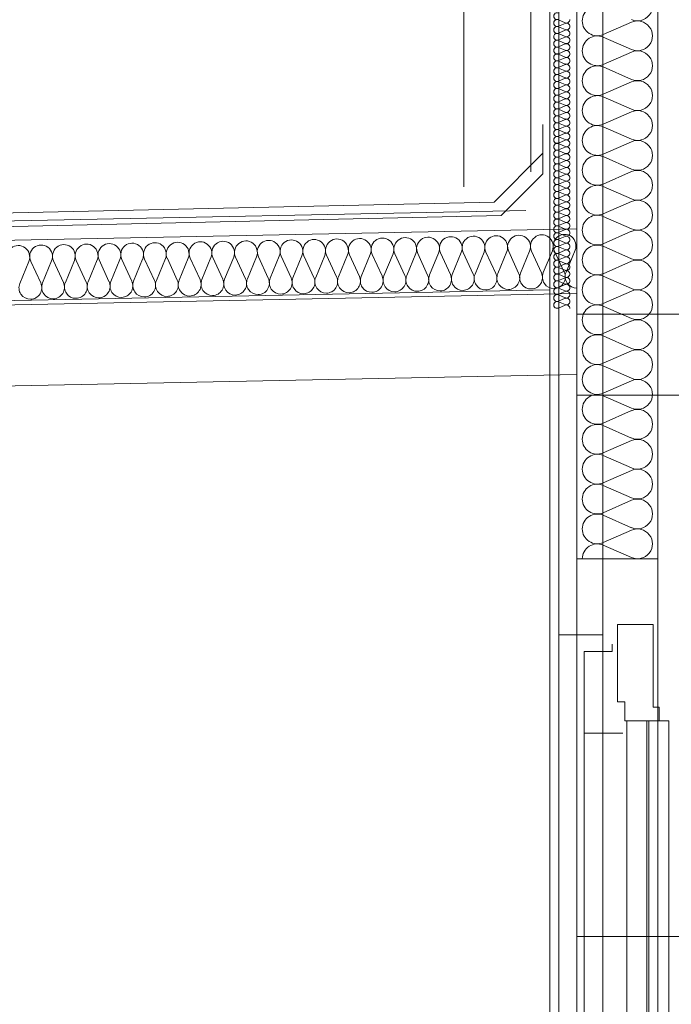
# Model space of a CAD drawing. Header units: millimetres. Extents: x 204754 to 495640, y -178579 to -98814.
# Tile 131 of 179: x 348918 to 350127, y -136709 to -134884. Entities that reach past the tile are written whole.
import ezdxf

# ---------------------------------------------------------------- set-up
doc = ezdxf.new("R2010")
doc.units = ezdxf.units.MM
doc.header["$MEASUREMENT"] = 0
doc.layers.get('0').update_dxf_attribs({"color": 252, "lineweight": 5})
for name, color, linetype, lineweight in [('Nowe_320-W Umeblowanie_Nr_pióra__103', 252, 'Continuous', 5), ('Nowe_320-W Umeblowanie_Nr_pióra__181', 252, 'Continuous', 5), ('Nowe_820-G Rysunki Obrazki_Nr_pióra__1', 252, 'Continuous', 5), ('Nowe_820-G Rysunki Obrazki_Nr_pióra__27', 252, 'Continuous', 5), ('Nowe_820-G Rysunki Obrazki_Nr_pióra__7', 252, 'Continuous', 5), ('Nowe_Nowe_220(1)-A Ściany zewnętrzne_Nr_pióra__143', 252, 'Continuous', 5), ('Nowe_Nowe_220(1)-A Ściany zewnętrzne_Nr_pióra__23', 252, 'Continuous', 5), ('Nowe_Nowe_220(1)-A Ściany zewnętrzne_Nr_pióra__83', 252, 'Continuous', 5)]:
    doc.layers.add(name, color=color, linetype=linetype, lineweight=lineweight)
doc.linetypes.add('HYDROIZOLACJA  1_100', pattern='A,0,[2,Zamkowa 6 - zamienny - PODKĹ\x81ADY DLA BRANĹ»YSTĂ“W1.Shx,S=2.777778,R=0,X=0,Y=0],-350,0', length=350)

# ---------------------------------------------------------------- blocks, each defined once
blk = doc.blocks.new('podkład 20251118')
at = {"layer": 'Nowe_320-W Umeblowanie_Nr_pióra__103', "color": 252, "linetype": 'Continuous', "lineweight": 5}
for p, q in [((350000.2, -134911.5), (350052.8, -134888.5)), ((350052.8, -134939.2), (350000.2, -134916.2)), ((350000.2, -134966.9), (350052.8, -134943.9)), ((350052.8, -134994.6), (350000.2, -134971.6)), ((350000.2, -135022.3), (350052.8, -134999.3)), ((350052.8, -135050), (350000.2, -135027)), ((350000.2, -135077.7), (350052.8, -135054.7)), ((350052.8, -135105.4), (350000.2, -135082.4)), ((350000.2, -135133.2), (350052.8, -135110.1)), ((350052.8, -135160.9), (350000.2, -135137.8)), ((350000.2, -135188.6), (350052.8, -135165.5)), ((350052.8, -135216.3), (350000.2, -135193.2)), ((350000.2, -135244), (350052.8, -135220.9)), ((350052.8, -135271.7), (350000.2, -135248.6)), ((350000.2, -135299.4), (350052.8, -135276.3)), ((349652.6, -135317.4), (349635.8, -135358.1)), ((349674.5, -135357.3), (349656.1, -135317.3)), ((349694.8, -135316.5), (349678.1, -135357.2)), ((349716.7, -135356.5), (349698.3, -135316.4)), ((349737, -135315.6), (349720.3, -135356.4)), ((349758.9, -135355.6), (349740.6, -135315.6)), ((349779.2, -135314.8), (349762.5, -135355.5)), ((349801.2, -135354.7), (349782.8, -135314.7)), ((349821.4, -135313.9), (349804.7, -135354.7)), ((349843.4, -135353.9), (349825, -135313.8)), ((349863.7, -135313), (349846.9, -135353.8)), ((349885.6, -135353), (349867.2, -135313)), ((349905.9, -135312.2), (349889.1, -135352.9)), ((349927.8, -135352.1), (349909.4, -135312.1)), ((349948.1, -135311.3), (349931.3, -135352.1)), ((350052.8, -135327.1), (350000.2, -135304)), ((348934.9, -135332), (348918.2, -135372.8)), ((348956.9, -135372), (348938.5, -135332)), ((348977.1, -135331.2), (348960.4, -135371.9)), ((348999.1, -135371.1), (348980.7, -135331.1)), ((349019.4, -135330.3), (349002.6, -135371.1)), ((349041.3, -135370.3), (349022.9, -135330.2)), ((349061.6, -135329.4), (349044.8, -135370.2)), ((349083.5, -135369.4), (349065.1, -135329.4)), ((349103.8, -135328.6), (349087.1, -135369.3)), ((349125.7, -135368.5), (349107.3, -135328.5)), ((349146, -135327.7), (349129.3, -135368.5)), ((349167.9, -135367.7), (349149.6, -135327.6)), ((349188.2, -135326.8), (349171.5, -135367.6)), ((349210.2, -135366.8), (349191.8, -135326.8)), ((349230.4, -135326), (349213.7, -135366.7)), ((349252.4, -135365.9), (349234, -135325.9)), ((349272.6, -135325.1), (349255.9, -135365.9)), ((349294.6, -135365.1), (349276.2, -135325.1)), ((349314.9, -135324.3), (349298.1, -135365)), ((349336.8, -135364.2), (349318.4, -135324.2)), ((349357.1, -135323.4), (349340.3, -135364.2)), ((349379, -135363.4), (349360.6, -135323.3)), ((349399.3, -135322.5), (349382.6, -135363.3)), ((349421.2, -135362.5), (349402.8, -135322.5)), ((349441.5, -135321.7), (349424.8, -135362.4)), ((349463.4, -135361.6), (349445.1, -135321.6)), ((349483.7, -135320.8), (349467, -135361.6)), ((349505.7, -135360.8), (349487.3, -135320.7)), ((349525.9, -135319.9), (349509.2, -135360.7)), ((349547.9, -135359.9), (349529.5, -135319.9)), ((349568.2, -135319.1), (349551.4, -135359.8)), ((349590.1, -135359), (349571.7, -135319)), ((349610.4, -135318.2), (349593.6, -135359)), ((349632.3, -135358.2), (349613.9, -135318.1)), ((350000.2, -135354.8), (350052.8, -135331.7)), ((350052.8, -135382.5), (350000.2, -135359.4)), ((350000.2, -135410.2), (350052.8, -135387.1)), ((350052.8, -135437.9), (350000.2, -135414.8)), ((350000.2, -135465.6), (350052.8, -135442.5)), ((350052.8, -135493.3), (350000.2, -135470.2)), ((350000.2, -135521), (350052.8, -135497.9)), ((350052.8, -135548.7), (350000.2, -135525.6)), ((350000.2, -135576.4), (350052.8, -135553.3)), ((350052.8, -135604.1), (350000.2, -135581)), ((350000.2, -135631.8), (350052.8, -135608.7)), ((350052.8, -135659.5), (350000.2, -135636.4)), ((350000.2, -135687.2), (350052.8, -135664.2)), ((350052.8, -135714.9), (350000.2, -135691.9)), ((350000.2, -135742.6), (350052.8, -135719.6)), ((350052.8, -135770.3), (350000.2, -135747.3)), ((350000.2, -135798), (350052.8, -135775)), ((350052.8, -135825.7), (350000.2, -135802.7)), ((350000.2, -135853.4), (350052.8, -135830.4)), ((350052.8, -135881.1), (350000.2, -135858.1))]:
    blk.add_line(p, q, dxfattribs=at)
at = {"layer": 'Nowe_320-W Umeblowanie_Nr_pióra__103', "color": 252, "linetype": 'Continuous', "lineweight": 5, "extrusion": (0, 0, -1)}
for centre, major_axis, ratio, start_param, end_param in [((350063.9, -134858.5), (-27.7, 0), 0.998041, 1.158002, 5.125182), ((349989.1, -134886.2), (-27.7, 0), 0.998041, 0, 1.98359), ((349989.1, -134886.2), (27.7, 0), 0.998041, 1.158003, 3.141593), ((350063.9, -134913.9), (-27.7, 0), 0.998041, 1.158002, 5.125182), ((349989.1, -134941.6), (-27.7, 0), 0.998041, 0, 1.98359), ((349989.1, -134941.6), (27.7, 0), 0.998041, 1.158003, 3.141593), ((350063.9, -134969.3), (-27.7, 0), 0.998041, 1.158002, 5.125182), ((349989.1, -134997), (-27.7, 0), 0.998041, 0, 1.98359), ((349989.1, -134997), (27.7, 0), 0.998041, 1.158003, 3.141593), ((350063.9, -135024.7), (-27.7, 0), 0.998041, 1.158002, 5.125182), ((349989.1, -135052.4), (-27.7, 0), 0.998041, 0, 1.98359), ((349989.1, -135052.4), (27.7, 0), 0.998041, 1.158003, 3.141593), ((350063.9, -135080.1), (-27.7, 0), 0.998041, 1.158002, 5.125182), ((349989.1, -135107.8), (-27.7, 0), 0.998041, 0, 1.98359), ((349989.1, -135107.8), (27.7, 0), 0.998041, 1.158003, 3.141593), ((350063.9, -135135.5), (-27.7, 0), 0.998041, 1.158002, 5.125182), ((349989.1, -135163.2), (-27.7, 0), 0.998041, 0, 1.98359), ((349989.1, -135163.2), (27.7, 0), 0.998041, 1.158003, 3.141593), ((350063.9, -135190.9), (-27.7, 0), 0.998041, 1.158002, 5.125182), ((349989.1, -135218.6), (-27.7, 0), 0.998041, 0, 1.98359), ((349989.1, -135218.6), (27.7, 0), 0.998041, 1.158003, 3.141593), ((350063.9, -135246.3), (-27.7, 0), 0.998041, 1.158002, 5.125182), ((349989.1, -135274), (-27.7, 0), 0.998041, 0, 1.98359), ((349886.4, -135304), (-0.4, 21.3), 0.99266, 4.299595, 8.266775), ((349928.6, -135303.2), (-0.4, 21.3), 0.99266, 4.299595, 8.266775), ((349989.1, -135274), (27.7, 0), 0.998041, 1.158003, 3.141593), ((350063.9, -135301.7), (-27.7, 0), 0.998041, 1.158002, 5.125182), ((348999.9, -135322.2), (-0.4, 21.3), 0.99266, 4.299595, 8.266775), ((349042.1, -135321.3), (-0.4, 21.3), 0.99266, 4.299595, 8.266775), ((349084.3, -135320.4), (-0.4, 21.3), 0.99266, 4.299595, 8.266775), ((349126.5, -135319.6), (-0.4, 21.3), 0.99266, 4.299595, 8.266775), ((349168.7, -135318.7), (-0.4, 21.3), 0.99266, 4.299595, 8.266775), ((349210.9, -135317.9), (-0.4, 21.3), 0.99266, 4.299595, 8.266775), ((349253.1, -135317), (-0.4, 21.3), 0.99266, 4.299595, 8.266775), ((349295.4, -135316.1), (-0.4, 21.3), 0.99266, 4.299595, 8.266775), ((349337.6, -135315.3), (-0.4, 21.3), 0.99266, 4.299595, 8.266775), ((349379.8, -135314.4), (-0.4, 21.3), 0.99266, 4.299595, 8.266775), ((349422, -135313.5), (-0.4, 21.3), 0.99266, 4.299595, 8.266775), ((349464.2, -135312.7), (-0.4, 21.3), 0.99266, 4.299595, 8.266775), ((349506.4, -135311.8), (-0.4, 21.3), 0.99266, 4.299595, 8.266775), ((349548.6, -135310.9), (-0.4, 21.3), 0.99266, 4.299595, 8.266775), ((349590.9, -135310.1), (-0.4, 21.3), 0.99266, 4.299595, 8.266775), ((349633.1, -135309.2), (-0.4, 21.3), 0.99266, 4.299595, 8.266775), ((349675.3, -135308.4), (-0.4, 21.3), 0.99266, 4.299595, 8.266775), ((349717.5, -135307.5), (-0.4, 21.3), 0.99266, 4.299595, 8.266775), ((349759.7, -135306.6), (-0.4, 21.3), 0.99266, 4.299595, 8.266775), ((349801.9, -135305.8), (-0.4, 21.3), 0.99266, 4.299595, 8.266775), ((349844.1, -135304.9), (-0.4, 21.3), 0.99266, 4.299595, 8.266775), ((348915.4, -135323.9), (-0.4, 21.3), 0.99266, 4.299595, 8.266775), ((348957.6, -135323), (-0.4, 21.3), 0.99266, 4.299595, 8.266775), ((349989.1, -135329.4), (-27.7, 0), 0.998041, 0, 1.98359), ((349989.1, -135329.4), (27.7, 0), 0.998041, 1.158003, 3.141593), ((350063.9, -135357.1), (-27.7, 0), 0.998041, 1.158002, 5.125182), ((349824.2, -135362.8), (-0.4, 21.3), 0.99266, 1.158003, 3.141593), ((349866.4, -135361.9), (-0.4, 21.3), 0.99266, 3.141593, 5.125182), ((349866.4, -135361.9), (-0.4, 21.3), 0.99266, 1.158003, 3.141593), ((349908.6, -135361.1), (-0.4, 21.3), 0.99266, 3.141593, 5.125182), ((349908.6, -135361.1), (-0.4, 21.3), 0.99266, 1.158003, 3.141593), ((349950.9, -135360.2), (-0.4, 21.3), 0.99266, 3.141593, 5.125182), ((348937.7, -135380.9), (-0.4, 21.3), 0.99266, 1.158003, 3.141593), ((348979.9, -135380.1), (-0.4, 21.3), 0.99266, 3.141593, 5.125182), ((348979.9, -135380.1), (-0.4, 21.3), 0.99266, 1.158003, 3.141593), ((349022.1, -135379.2), (-0.4, 21.3), 0.99266, 3.141593, 5.125182), ((349022.1, -135379.2), (-0.4, 21.3), 0.99266, 1.158003, 3.141593), ((349064.4, -135378.3), (-0.4, 21.3), 0.99266, 3.141593, 5.125182), ((349064.4, -135378.3), (-0.4, 21.3), 0.99266, 1.158003, 3.141593), ((349106.6, -135377.5), (-0.4, 21.3), 0.99266, 3.141593, 5.125182), ((349106.6, -135377.5), (-0.4, 21.3), 0.99266, 1.158003, 3.141593), ((349148.8, -135376.6), (-0.4, 21.3), 0.99266, 3.141593, 5.125182), ((349148.8, -135376.6), (-0.4, 21.3), 0.99266, 1.158003, 3.141593), ((349191, -135375.7), (-0.4, 21.3), 0.99266, 3.141593, 5.125182), ((349191, -135375.7), (-0.4, 21.3), 0.99266, 1.158003, 3.141593), ((349233.2, -135374.9), (-0.4, 21.3), 0.99266, 3.141593, 5.125182), ((349233.2, -135374.9), (-0.4, 21.3), 0.99266, 1.158003, 3.141593), ((349275.4, -135374), (-0.4, 21.3), 0.99266, 3.141593, 5.125182), ((349275.4, -135374), (-0.4, 21.3), 0.99266, 1.158003, 3.141593), ((349317.6, -135373.1), (-0.4, 21.3), 0.99266, 3.141593, 5.125182), ((349317.6, -135373.1), (-0.4, 21.3), 0.99266, 1.158003, 3.141593), ((349359.9, -135372.3), (-0.4, 21.3), 0.99266, 3.141593, 5.125182), ((349359.9, -135372.3), (-0.4, 21.3), 0.99266, 1.158003, 3.141593), ((349402.1, -135371.4), (-0.4, 21.3), 0.99266, 3.141593, 5.125182), ((349402.1, -135371.4), (-0.4, 21.3), 0.99266, 1.158003, 3.141593), ((349444.3, -135370.6), (-0.4, 21.3), 0.99266, 3.141593, 5.125182), ((349444.3, -135370.6), (-0.4, 21.3), 0.99266, 1.158003, 3.141593), ((349486.5, -135369.7), (-0.4, 21.3), 0.99266, 3.141593, 5.125182), ((349486.5, -135369.7), (-0.4, 21.3), 0.99266, 1.158003, 3.141593), ((349528.7, -135368.8), (-0.4, 21.3), 0.99266, 3.141593, 5.125182), ((349528.7, -135368.8), (-0.4, 21.3), 0.99266, 1.158003, 3.141593), ((349570.9, -135368), (-0.4, 21.3), 0.99266, 3.141593, 5.125182), ((349570.9, -135368), (-0.4, 21.3), 0.99266, 1.158003, 3.141593), ((349613.1, -135367.1), (-0.4, 21.3), 0.99266, 3.141593, 5.125182), ((349613.1, -135367.1), (-0.4, 21.3), 0.99266, 1.158003, 3.141593), ((349655.4, -135366.2), (-0.4, 21.3), 0.99266, 3.141593, 5.125182), ((349655.4, -135366.2), (-0.4, 21.3), 0.99266, 1.158003, 3.141593), ((349697.6, -135365.4), (-0.4, 21.3), 0.99266, 3.141593, 5.125182), ((349697.6, -135365.4), (-0.4, 21.3), 0.99266, 1.158003, 3.141593), ((349739.8, -135364.5), (-0.4, 21.3), 0.99266, 3.141593, 5.125182), ((349739.8, -135364.5), (-0.4, 21.3), 0.99266, 1.158003, 3.141593), ((349782, -135363.7), (-0.4, 21.3), 0.99266, 3.141593, 5.125182), ((349782, -135363.7), (-0.4, 21.3), 0.99266, 1.158003, 3.141593), ((349824.2, -135362.8), (-0.4, 21.3), 0.99266, 3.141593, 5.125182), ((349989.1, -135384.8), (-27.7, 0), 0.998041, 0, 1.98359), ((348937.7, -135380.9), (-0.4, 21.3), 0.99266, 3.141593, 5.125182), ((349989.1, -135384.8), (27.7, 0), 0.998041, 1.158003, 3.141593), ((350063.9, -135412.5), (27.7, 0), 0.998041, 4.299595, 8.266775), ((349989.1, -135440.2), (-27.7, 0), 0.998041, 0, 1.98359), ((349989.1, -135440.2), (-27.7, 0), 0.998041, 4.299596, 6.283185), ((350063.9, -135467.9), (27.7, 0), 0.998041, 4.299595, 8.266775), ((349989.1, -135495.6), (-27.7, 0), 0.998041, 0, 1.98359), ((349989.1, -135495.6), (-27.7, 0), 0.998041, 4.299596, 6.283185), ((350063.9, -135523.3), (27.7, 0), 0.998041, 4.299595, 8.266775), ((349989.1, -135551), (-27.7, 0), 0.998041, 0, 1.98359), ((349989.1, -135551), (-27.7, 0), 0.998041, 4.299596, 6.283185), ((350063.9, -135578.7), (27.7, 0), 0.998041, 4.299595, 8.266775), ((349989.1, -135606.4), (-27.7, 0), 0.998041, 0, 1.98359), ((349989.1, -135606.4), (-27.7, 0), 0.998041, 4.299596, 6.283185), ((350063.9, -135634.1), (-27.7, 0), 0.998041, 1.158002, 5.125182), ((349989.1, -135661.8), (-27.7, 0), 0.998041, 0, 1.98359), ((349989.1, -135661.8), (-27.7, 0), 0.998041, 4.299596, 6.283185), ((350063.9, -135689.5), (-27.7, 0), 0.998041, 1.158002, 5.125182), ((349989.1, -135717.2), (-27.7, 0), 0.998041, 0, 1.98359), ((349989.1, -135717.2), (-27.7, 0), 0.998041, 4.299596, 6.283185), ((350063.9, -135744.9), (-27.7, 0), 0.998041, 1.158002, 5.125182), ((349989.1, -135772.6), (-27.7, 0), 0.998041, 0, 1.98359), ((349989.1, -135772.6), (27.7, 0), 0.998041, 1.158003, 3.141593), ((350063.9, -135800.3), (-27.7, 0), 0.998041, 1.158002, 5.125182), ((349989.1, -135828), (-27.7, 0), 0.998041, 0, 1.98359), ((349989.1, -135828), (27.7, 0), 0.998041, 1.158003, 3.141593), ((350063.9, -135855.7), (-27.7, 0), 0.998041, 1.158002, 5.125182), ((349989.1, -135883.4), (-27.7, 0), 0.998041, 0, 1.98359)]:
    blk.add_ellipse(centre, major_axis=major_axis, ratio=ratio, start_param=start_param, end_param=end_param, dxfattribs=at)
at = {"layer": 'Nowe_320-W Umeblowanie_Nr_pióra__181', "color": 252, "linetype": 'Continuous', "lineweight": 5}
for p, q in [((349917.4, -134884.3), (349929.5, -134889.6)), ((349929.5, -134890.7), (349917.4, -134896)), ((349917.4, -134897), (349929.5, -134902.4)), ((349929.5, -134903.4), (349917.4, -134908.7)), ((349917.4, -134909.8), (349929.5, -134915.1)), ((349929.5, -134916.2), (349917.4, -134921.5)), ((349917.4, -134922.5), (349929.5, -134927.8)), ((349929.5, -134928.9), (349917.4, -134934.2)), ((349917.4, -134935.3), (349929.5, -134940.6)), ((349929.5, -134941.7), (349917.4, -134947)), ((349917.4, -134948), (349929.5, -134953.3)), ((349929.5, -134954.4), (349917.4, -134959.7)), ((349917.4, -134960.8), (349929.5, -134966.1)), ((349929.5, -134967.2), (349917.4, -134972.5)), ((349917.4, -134973.5), (349929.5, -134978.8)), ((349929.5, -134979.9), (349917.4, -134985.2)), ((349917.4, -134986.3), (349929.5, -134991.6)), ((349929.5, -134992.6), (349917.4, -134997.9)), ((349917.4, -134999), (349929.5, -135004.3)), ((349929.5, -135005.4), (349917.4, -135010.7)), ((349917.4, -135011.8), (349929.5, -135017.1)), ((349929.5, -135018.1), (349917.4, -135023.4)), ((349917.4, -135024.5), (349929.5, -135029.8)), ((349929.5, -135030.9), (349917.4, -135036.2)), ((349917.4, -135037.3), (349929.5, -135042.6)), ((349929.5, -135043.6), (349917.4, -135048.9)), ((349917.4, -135050), (349929.5, -135055.3)), ((349929.5, -135056.4), (349917.4, -135061.7)), ((349917.4, -135062.8), (349929.5, -135068.1)), ((349929.5, -135069.1), (349917.4, -135074.4)), ((349917.4, -135075.5), (349929.5, -135080.8)), ((349929.5, -135081.9), (349917.4, -135087.2)), ((349917.4, -135088.2), (349929.5, -135093.5)), ((349929.5, -135094.6), (349917.4, -135099.9)), ((349917.4, -135101), (349929.5, -135106.3)), ((349929.5, -135107.4), (349917.4, -135112.7)), ((349917.4, -135113.7), (349929.5, -135119)), ((349929.5, -135120.1), (349917.4, -135125.4)), ((349917.4, -135126.5), (349929.5, -135131.8)), ((349929.5, -135132.9), (349917.4, -135138.2)), ((349917.4, -135139.2), (349929.5, -135144.5)), ((349929.5, -135145.6), (349917.4, -135150.9)), ((349917.4, -135152), (349929.5, -135157.3)), ((349929.5, -135158.3), (349917.4, -135163.7)), ((349917.4, -135164.7), (349929.5, -135170)), ((349929.5, -135171.1), (349917.4, -135176.4)), ((349917.4, -135177.5), (349929.5, -135182.8)), ((349929.5, -135183.8), (349917.4, -135189.1)), ((349917.4, -135190.2), (349929.5, -135195.5)), ((349929.5, -135196.6), (349917.4, -135201.9)), ((349917.4, -135203), (349929.5, -135208.3)), ((349929.5, -135209.3), (349917.4, -135214.6)), ((349917.4, -135215.7), (349929.5, -135221)), ((349929.5, -135222.1), (349917.4, -135227.4)), ((349917.4, -135228.5), (349929.5, -135233.8)), ((349929.5, -135234.8), (349917.4, -135240.1)), ((349917.4, -135241.2), (349929.5, -135246.5)), ((349929.5, -135247.6), (349917.4, -135252.9)), ((349917.4, -135253.9), (349929.5, -135259.2)), ((349929.5, -135260.3), (349917.4, -135265.6)), ((349917.4, -135266.7), (349929.5, -135272)), ((349929.5, -135273.1), (349917.4, -135278.4)), ((349917.4, -135279.4), (349929.5, -135284.7)), ((349929.5, -135285.8), (349917.4, -135291.1)), ((349917.4, -135292.2), (349929.5, -135297.5)), ((349929.5, -135298.6), (349917.4, -135303.9)), ((349917.4, -135304.9), (349929.5, -135310.2)), ((349929.5, -135311.3), (349917.4, -135316.6)), ((349917.4, -135317.7), (349929.5, -135323)), ((349929.5, -135324.1), (349917.4, -135329.4)), ((349917.4, -135330.4), (349929.5, -135335.7)), ((349929.5, -135336.8), (349917.4, -135342.1)), ((349917.4, -135343.2), (349929.5, -135348.5)), ((349929.5, -135349.5), (349917.4, -135354.8)), ((349917.4, -135355.9), (349929.5, -135361.2)), ((349929.5, -135362.3), (349917.4, -135367.6)), ((349917.4, -135368.7), (349929.5, -135374)), ((349929.5, -135375), (349917.4, -135380.3)), ((349917.4, -135381.4), (349929.5, -135386.7)), ((349929.5, -135387.8), (349917.4, -135393.1)), ((349917.4, -135394.2), (349929.5, -135399.5)), ((349929.5, -135400.5), (349917.4, -135405.8)), ((349917.4, -135406.9), (349929.5, -135412.2)), ((349929.5, -135413.3), (349917.4, -135418.6))]:
    blk.add_line(p, q, dxfattribs=at)
at = {"layer": 'Nowe_320-W Umeblowanie_Nr_pióra__181', "color": 252, "linetype": 'Continuous', "lineweight": 5, "extrusion": (0, 0, -1)}
for centre, major_axis, start_param, end_param in [((349914.8, -134877.4), (6.38, 0), 1.158002, 5.125182), ((349914.8, -134890.1), (6.38, 0), 1.158002, 5.125182), ((349914.8, -134902.9), (6.38, 0), 1.158002, 5.125182), ((349932, -134883.8), (-6.38, 0), 3.141593, 5.125182), ((349932, -134896.5), (-6.38, 0), 1.158003, 3.141593), ((349932, -134896.5), (-6.38, 0), 3.141593, 5.125182), ((349914.8, -134915.6), (6.38, 0), 1.158002, 5.125182), ((349932, -134909.3), (-6.38, 0), 1.158003, 3.141593), ((349932, -134909.3), (-6.38, 0), 3.141593, 5.125182), ((349932, -134922), (-6.38, 0), 1.158003, 3.141593), ((349914.8, -134928.4), (6.38, 0), 1.158002, 5.125182), ((349914.8, -134941.1), (6.38, 0), 1.158002, 5.125182), ((349932, -134922), (-6.38, 0), 3.141593, 5.125182), ((349932, -134934.8), (-6.38, 0), 1.158003, 3.141593), ((349914.8, -134953.9), (-6.38, 0), 4.299595, 8.266775), ((349932, -134934.8), (-6.38, 0), 3.141593, 5.125182), ((349932, -134947.5), (6.38, 0), 4.299596, 6.283185), ((349932, -134947.5), (-6.38, 0), 3.141593, 5.125182), ((349914.8, -134966.6), (-6.38, 0), 4.299595, 8.266775), ((349932, -134960.2), (6.38, 0), 4.299596, 6.283185), ((349932, -134960.2), (-6.38, 0), 3.141593, 5.125182), ((349932, -134973), (6.38, 0), 4.299596, 6.283185), ((349914.8, -134979.4), (6.38, 0), 1.158002, 5.125182), ((349914.8, -134992.1), (6.38, 0), 1.158002, 5.125182), ((349932, -134973), (-6.38, 0), 3.141593, 5.125182), ((349932, -134985.7), (6.38, 0), 4.299596, 6.283185), ((349932, -134985.7), (-6.38, 0), 3.141593, 5.125182), ((349914.8, -135004.9), (6.38, 0), 1.158002, 5.125182), ((349932, -134998.5), (-6.38, 0), 1.158003, 3.141593), ((349932, -134998.5), (-6.38, 0), 3.141593, 5.125182), ((349932, -135011.2), (-6.38, 0), 1.158003, 3.141593), ((349914.8, -135017.6), (6.38, 0), 1.158002, 5.125182), ((349914.8, -135030.3), (6.38, 0), 1.158002, 5.125182), ((349932, -135011.2), (-6.38, 0), 3.141593, 5.125182), ((349932, -135024), (-6.38, 0), 1.158003, 3.141593), ((349932, -135024), (-6.38, 0), 3.141593, 5.125182), ((349914.8, -135043.1), (6.38, 0), 1.158002, 5.125182), ((349932, -135036.7), (-6.38, 0), 1.158003, 3.141593), ((349932, -135036.7), (-6.38, 0), 3.141593, 5.125182), ((349932, -135049.5), (6.38, 0), 4.299596, 6.283185), ((349914.8, -135055.8), (-6.38, 0), 4.299595, 8.266775), ((349914.8, -135068.6), (-6.38, 0), 4.299595, 8.266775), ((349932, -135049.5), (-6.38, 0), 3.141593, 5.125182), ((349932, -135062.2), (6.38, 0), 4.299596, 6.283185), ((349932, -135062.2), (-6.38, 0), 3.141593, 5.125182), ((349914.8, -135081.3), (6.38, 0), 1.158002, 5.125182), ((349932, -135075), (6.38, 0), 4.299596, 6.283185), ((349932, -135075), (-6.38, 0), 3.141593, 5.125182), ((349914.8, -135094.1), (6.38, 0), 1.158002, 5.125182), ((349932, -135087.7), (6.38, 0), 4.299596, 6.283185), ((349932, -135087.7), (-6.38, 0), 3.141593, 5.125182), ((349932, -135100.5), (-6.38, 0), 1.158003, 3.141593), ((349914.8, -135106.8), (6.38, 0), 1.158002, 5.125182), ((349914.8, -135119.6), (6.38, 0), 1.158002, 5.125182), ((349932, -135100.5), (-6.38, 0), 3.141593, 5.125182), ((349932, -135113.2), (-6.38, 0), 1.158003, 3.141593), ((349932, -135113.2), (-6.38, 0), 3.141593, 5.125182), ((349914.8, -135132.3), (6.38, 0), 1.158002, 5.125182), ((349932, -135125.9), (-6.38, 0), 1.158003, 3.141593), ((349932, -135125.9), (-6.38, 0), 3.141593, 5.125182), ((349932, -135138.7), (-6.38, 0), 1.158003, 3.141593), ((349914.8, -135145.1), (6.38, 0), 1.158002, 5.125182), ((349914.8, -135157.8), (-6.38, 0), 4.299595, 8.266775), ((349932, -135138.7), (-6.38, 0), 3.141593, 5.125182), ((349932, -135151.4), (6.38, 0), 4.299596, 6.283185), ((349932, -135151.4), (-6.38, 0), 3.141593, 5.125182), ((349914.8, -135170.6), (-6.38, 0), 4.299595, 8.266775), ((349932, -135164.2), (6.38, 0), 4.299596, 6.283185), ((349932, -135164.2), (-6.38, 0), 3.141593, 5.125182), ((349932, -135176.9), (6.38, 0), 4.299596, 6.283185), ((349914.8, -135183.3), (6.38, 0), 1.158002, 5.125182), ((349914.8, -135196.1), (6.38, 0), 1.158002, 5.125182), ((349932, -135176.9), (-6.38, 0), 3.141593, 5.125182), ((349932, -135189.7), (6.38, 0), 4.299596, 6.283185), ((349932, -135189.7), (-6.38, 0), 3.141593, 5.125182), ((349914.8, -135208.8), (6.38, 0), 1.158002, 5.125182), ((349932, -135202.4), (-6.38, 0), 1.158003, 3.141593), ((349932, -135202.4), (-6.38, 0), 3.141593, 5.125182), ((349914.8, -135221.5), (6.38, 0), 1.158002, 5.125182), ((349932, -135215.2), (-6.38, 0), 1.158003, 3.141593), ((349932, -135215.2), (-6.38, 0), 3.141593, 5.125182), ((349932, -135227.9), (-6.38, 0), 1.158003, 3.141593), ((349914.8, -135234.3), (6.38, 0), 1.158002, 5.125182), ((349914.8, -135247), (6.38, 0), 1.158002, 5.125182), ((349932, -135227.9), (-6.38, 0), 3.141593, 5.125182), ((349932, -135240.7), (-6.38, 0), 1.158003, 3.141593), ((349932, -135240.7), (-6.38, 0), 3.141593, 5.125182), ((349914.8, -135259.8), (-6.38, 0), 4.299595, 8.266775), ((349932, -135253.4), (6.38, 0), 4.299596, 6.283185), ((349932, -135253.4), (-6.38, 0), 3.141593, 5.125182), ((349932, -135266.2), (6.38, 0), 4.299596, 6.283185), ((349914.8, -135272.5), (-6.38, 0), 4.299595, 8.266775), ((349914.8, -135285.3), (6.38, 0), 1.158002, 5.125182), ((349932, -135266.2), (-6.38, 0), 3.141593, 5.125182), ((349932, -135278.9), (6.38, 0), 4.299596, 6.283185), ((349932, -135278.9), (-6.38, 0), 3.141593, 5.125182), ((349914.8, -135298), (6.38, 0), 1.158002, 5.125182), ((349932, -135291.7), (6.38, 0), 4.299596, 6.283185), ((349932, -135291.7), (-6.38, 0), 3.141593, 5.125182), ((349932, -135304.4), (-6.38, 0), 1.158003, 3.141593), ((349914.8, -135310.8), (6.38, 0), 1.158002, 5.125182), ((349914.8, -135323.5), (6.38, 0), 1.158002, 5.125182), ((349932, -135304.4), (-6.38, 0), 3.141593, 5.125182), ((349932, -135317.1), (-6.38, 0), 1.158003, 3.141593), ((349932, -135317.1), (-6.38, 0), 3.141593, 5.125182), ((349914.8, -135336.3), (6.38, 0), 1.158002, 5.125182), ((349932, -135329.9), (-6.38, 0), 1.158003, 3.141593), ((349932, -135329.9), (-6.38, 0), 3.141593, 5.125182), ((349932, -135342.6), (-6.38, 0), 1.158003, 3.141593), ((349914.8, -135349), (6.38, 0), 1.158002, 5.125182), ((349932, -135342.6), (-6.38, 0), 3.141593, 5.125182), ((349932, -135355.4), (6.38, 0), 4.299596, 6.283185), ((349914.8, -135361.8), (-6.38, 0), 4.299595, 8.266775), ((349914.8, -135374.5), (-6.38, 0), 4.299595, 8.266775), ((349932, -135355.4), (-6.38, 0), 3.141593, 5.125182), ((349932, -135368.1), (6.38, 0), 4.299596, 6.283185), ((349932, -135368.1), (-6.38, 0), 3.141593, 5.125182), ((349914.8, -135387.2), (6.38, 0), 1.158002, 5.125182), ((349932, -135380.9), (6.38, 0), 4.299596, 6.283185), ((349932, -135380.9), (-6.38, 0), 3.141593, 5.125182), ((349932, -135393.6), (6.38, 0), 4.299596, 6.283185), ((349914.8, -135400), (6.38, 0), 1.158002, 5.125182), ((349914.8, -135412.7), (6.38, 0), 1.158002, 5.125182), ((349932, -135393.6), (-6.38, 0), 3.141593, 5.125182), ((349932, -135406.4), (-6.38, 0), 1.158003, 3.141593), ((349932, -135406.4), (-6.38, 0), 3.141593, 5.125182), ((349932, -135419.1), (-6.38, 0), 1.158003, 3.141593)]:
    blk.add_ellipse(centre, major_axis=major_axis, ratio=0.998881, start_param=start_param, end_param=end_param, dxfattribs=at)
at = {"layer": 'Nowe_820-G Rysunki Obrazki_Nr_pióra__1', "color": 252, "linetype": 'Continuous', "lineweight": 5}
for p, q in [((349951.5, -138229.8), (349951.5, -130612.3)), ((350101.5, -138229.8), (350101.5, -130609.3)), ((349951.5, -135271.5), (348047.8, -135310.4)), ((349951.5, -135391.5), (348100.1, -135429.3)), ((352182.3, -135429.8), (349951.5, -135429.8)), ((349951.5, -135541.5), (348099, -135579.4)), ((352182.3, -135579.8), (349951.5, -135579.8)), ((350101.5, -135883.4), (349951.5, -135883.4)), ((352182.3, -136583.4), (349951.5, -136583.4))]:
    blk.add_line(p, q, dxfattribs=at)
at = {"layer": 'Nowe_820-G Rysunki Obrazki_Nr_pióra__27', "color": 252, "linetype": 'Continuous', "lineweight": 5}
blk.add_line((349901.5, -138229.8), (349901.5, -130613.7), dxfattribs=at)
at = {"layer": 'Nowe_820-G Rysunki Obrazki_Nr_pióra__7', "color": 252, "linetype": 'Continuous', "lineweight": 5}
for p, q in [((349918, -136024.4), (349918, -134695.8)), ((349999.5, -134695.8), (349999.5, -136024.4)), ((349951.5, -135349.4), (349951.5, -135379.4)), ((349951.5, -135379.4), (349951.5, -135429.8)), ((349999.5, -136008.9), (349999.5, -136464.7)), ((350092.6, -136005), (350026.7, -136005)), ((350026.7, -136005), (350026.7, -136148.6)), ((350092.6, -136158.3), (350092.6, -136005)), ((349918, -138229.8), (349918, -136024.4)), ((349918, -136024.4), (349999.5, -136024.4)), ((349999.5, -136024.4), (349918, -136024.4)), ((349999.5, -136024.4), (349999.5, -138229.8)), ((350017, -136055.5), (350017, -136041.9)), ((349964.6, -136206.8), (349964.6, -136055.5)), ((349964.6, -136055.5), (350017, -136055.5)), ((350026.7, -136148.6), (350040.2, -136148.6)), ((350040.2, -136148.6), (350040.2, -136183.5)), ((350104.2, -136158.3), (350092.6, -136158.3)), ((350104.2, -136183.5), (350104.2, -136158.3)), ((350040.2, -136183.5), (350121.7, -136183.5)), ((350044.1, -138224), (350044.1, -136183.5)), ((350044.1, -136183.5), (350071.3, -136183.5)), ((350081, -138224), (350081, -136183.5)), ((350084.8, -138224), (350084.8, -136183.5)), ((350121.7, -138224), (350121.7, -136183.5)), ((350036.4, -136206.8), (349964.6, -136206.8)), ((349964.6, -136206.8), (349964.6, -138229.8))]:
    blk.add_line(p, q, dxfattribs=at)
at = {"layer": 'Nowe_Nowe_220(1)-A Ściany zewnętrzne_Nr_pióra__143', "color": 252, "linetype": 'Continuous', "lineweight": 5}
for p, q in [((349901.5, -135015.8), (349901.5, -135167.4)), ((347999.6, -135274.9), (349856.8, -135237.8))]:
    blk.add_line(p, q, dxfattribs=at)
at = {"layer": 'Nowe_Nowe_220(1)-A Ściany zewnętrzne_Nr_pióra__23', "color": 252, "linetype": 'Continuous', "lineweight": 5}
for p, q in [((349741.9, -130535.7), (349741.9, -135193.5)), ((349866.2, -130535.7), (349866.2, -135165.7)), ((348047.7, -135421.8), (349901.5, -135384.8))]:
    blk.add_line(p, q, dxfattribs=at)
at = {"layer": 'Nowe_Nowe_220(1)-A Ściany zewnętrzne_Nr_pióra__83', "color": 252, "linetype": 'HYDROIZOLACJA  1_100', "lineweight": 5}
for p, q in [((349888.2, -135169.7), (349888.2, -135078.5)), ((349797.7, -135222), (349887.6, -135132)), ((349810.8, -135247), (349888.2, -135169.7)), ((349797.7, -135222), (348056.6, -135261.1)), ((349810.8, -135247), (348061.4, -135286.4))]:
    blk.add_line(p, q, dxfattribs=at)

msp = doc.modelspace()

# ---------------------------------------------------------------- block references
msp.add_blockref('podkład 20251118', (0, 0))

doc.saveas('drawing.dxf')
